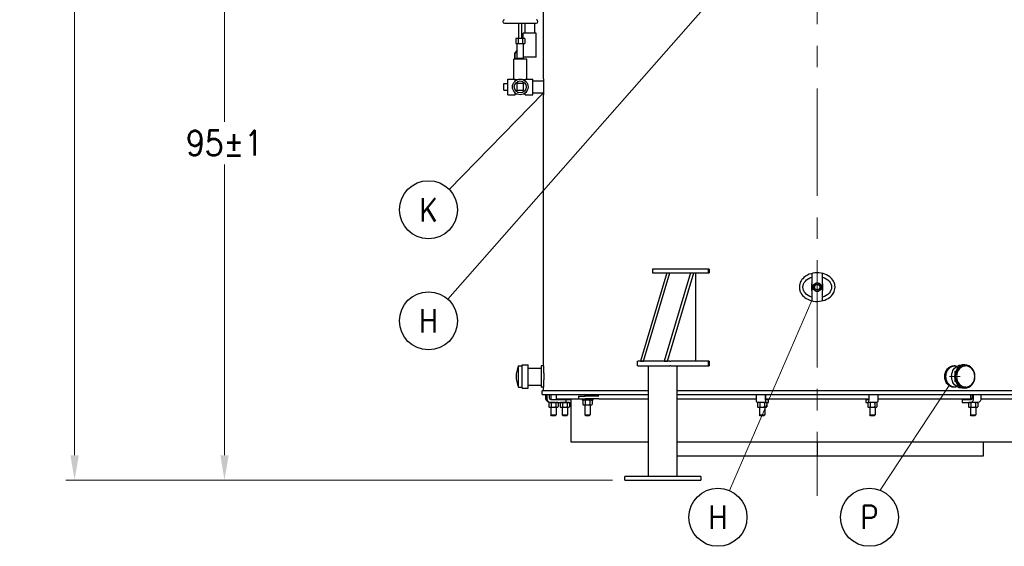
# Model space of a CAD drawing. Extents: x 0 to 796, y 0 to 496.
# Tile 192 of 242: x 558 to 696, y 182 to 256. Entities that reach past the tile are written whole.
import ezdxf
from ezdxf.enums import TextEntityAlignment as Align

# ---------------------------------------------------------------- set-up
doc = ezdxf.new("R2010")
doc.units = 0
doc.header["$LTSCALE"] = 12
doc.header["$MEASUREMENT"] = 0
doc.header["$PDMODE"] = 1
doc.linetypes.add('C', pattern=[2, 1.25, -0.25, 0.25, -0.25])
doc.layers.get('0').update_dxf_attribs({"linetype": 'CONTINUOUS'})
doc.layers.get('Defpoints').update_dxf_attribs({"linetype": 'CONTINUOUS'})
doc.layers.add('C', color=4, linetype='C', lineweight=13)
doc.layers.add('Leader', color=41, linetype='CONTINUOUS', lineweight=13)
doc.layers.add('D', color=2, linetype='CONTINUOUS')
doc.layers.add('Q', color=4, linetype='CONTINUOUS')
doc.styles.get("Standard").update_dxf_attribs({"font": 'SIMPLEX.SHX', "width": 0.875})
doc.dimstyles.get("Standard").update_dxf_attribs({"dimscale": 28, "dimtxt": 0.125, "dimasz": 0.125, "dimexe": 0.04375, "dimexo": 0.0625, "dimgap": 0.04375, "dimtad": 0, "dimtih": 1, "dimtoh": 1, "dimdec": 4, "dimzin": 12, "dimdsep": 46, "dimlunit": 5, "dimtxsty": 'Standard', "dimcen": 0, "dimclrd": 256, "dimclre": 256, "dimclrt": 256, "dimadec": 1, "dimazin": 3, "dimtfac": 0.875, "dimtdec": 4, "dimtofl": 0, "dimtmove": 0, "dimatfit": 2, "dimfxl": 1, "dimtolj": 1, "dimtzin": 12, "dimlwd": 13, "dimlwe": 13, "dimarcsym": 0})

# ---------------------------------------------------------------- blocks, each defined once
blk = doc.blocks.new('*D69')
at = {"layer": 'D', "lineweight": 13, "transparency": 16777216}
for p, q in [((623.61, 286.29), (585.51, 286.29)), ((586.73, 282.79), (586.73, 241.4)), ((586.73, 194.79), (586.73, 235.45)), ((641.03, 191.29), (585.51, 191.29))]:
    blk.add_line(p, q, dxfattribs=at)
at = {"layer": 'D', "transparency": 16777216}
for points in [[(586.15, 282.79), (587.32, 282.79), (586.73, 286.29)], [(586.15, 194.79), (587.32, 194.79), (586.73, 191.29)]]:
    blk.add_solid(points, dxfattribs=at)
at = {"layer": 'Defpoints', "color": 0, "transparency": 16777216}
for p in [(625.36, 286.29), (586.73, 191.29), (642.78, 191.29)]:
    blk.add_point(p, dxfattribs=at)
at = {"layer": 'D', "transparency": 16777216, "insert": (586.73, 238.43), "char_height": 3.5, "attachment_point": 5}
blk.add_mtext('\\A1;95{}{\\C2;%%p1}', dxfattribs=at)
blk = doc.blocks.new('*D137')
at = {"layer": 'D', "lineweight": 13, "transparency": 16777216}
for p, q in [((613.33, 370.29), (564.53, 370.29)), ((565.75, 366.79), (565.75, 283.84)), ((565.75, 194.79), (565.75, 277.89)), ((641.03, 191.29), (564.53, 191.29))]:
    blk.add_line(p, q, dxfattribs=at)
at = {"layer": 'D', "transparency": 16777216}
for points in [[(565.17, 366.79), (566.34, 366.79), (565.75, 370.29)], [(565.17, 194.79), (566.34, 194.79), (565.75, 191.29)]]:
    blk.add_solid(points, dxfattribs=at)
at = {"layer": 'Defpoints', "color": 0, "transparency": 16777216}
for p in [(615.08, 370.29), (565.75, 191.29), (642.78, 191.29)]:
    blk.add_point(p, dxfattribs=at)
at = {"layer": 'D', "transparency": 16777216, "insert": (565.75, 280.87), "char_height": 3.5, "attachment_point": 5}
blk.add_mtext('\\A1;179{}{\\C2;%%p1}', dxfattribs=at)

msp = doc.modelspace()

# ---------------------------------------------------------------- linework, layer by layer
for p, q in [((631.37703, 207.29328), (631.37703, 245.16828)), ((646.61962, 220.79328), (646.61962, 220.29328)), ((654.41385, 220.79328), (646.61962, 220.79328)), ((654.41385, 220.79328), (654.41385, 220.29328)), ((654.56299, 220.79328), (654.41385, 220.79328)), ((654.56299, 220.79328), (654.56299, 220.29328)), ((648.62231, 220.29328), (644.93481, 207.91828)), ((645.36782, 207.91828), (649.05532, 220.29328)), ((646.61962, 220.29328), (654.41385, 220.29328)), ((651.97816, 220.29328), (648.29066, 207.91828)), ((648.62231, 220.29328), (649.05532, 220.29328)), ((648.72367, 207.91828), (652.41117, 220.29328)), ((651.97816, 220.29328), (652.41117, 220.29328)), ((652.66031, 220.29328), (652.66031, 207.91828)), ((654.41385, 220.29328), (654.56299, 220.29328)), ((668.93953, 220.20116), (668.93953, 218.7774)), ((670.43953, 218.7774), (670.43953, 220.20116)), ((668.93953, 217.80916), (668.93953, 218.7774)), ((668.93953, 217.80916), (668.93953, 216.3854)), ((670.43953, 218.7774), (670.43953, 217.80916)), ((670.43953, 216.3854), (670.43953, 217.80916)), ((627.88569, 205.79328), (627.88569, 207.27328)), ((627.88569, 207.27328), (628.38969, 207.27328)), ((628.38969, 205.79328), (628.38969, 207.43328)), ((628.38969, 207.43328), (629.22969, 207.43328)), ((629.22969, 205.79328), (629.22969, 207.43328)), ((629.22969, 206.98078), (631.06453, 206.98078)), ((631.06453, 207.29328), (631.06453, 204.29328)), ((631.37703, 207.29328), (631.06453, 207.29328)), ((644.52329, 207.91828), (644.58579, 207.91828)), ((644.52329, 207.29328), (644.52329, 207.91828)), ((644.58579, 207.29328), (644.52329, 207.29328)), ((649.07269, 207.91828), (644.58579, 207.91828)), ((644.58579, 207.29328), (649.07269, 207.29328)), ((644.93481, 207.91828), (645.36782, 207.91828)), ((646.07924, 191.79328), (646.07924, 207.29328)), ((648.29066, 207.91828), (648.72367, 207.91828)), ((649.07269, 207.91828), (649.22541, 207.91828)), ((649.22541, 207.29328), (649.07269, 207.29328)), ((654.41385, 207.91828), (649.22541, 207.91828)), ((649.22541, 207.29328), (654.41385, 207.29328)), ((650.07924, 191.79328), (650.07924, 207.29328)), ((654.41385, 207.91828), (654.41385, 207.29328)), ((654.56299, 207.91828), (654.41385, 207.91828)), ((654.41385, 207.29328), (654.56299, 207.29328)), ((654.56299, 207.91828), (654.56299, 207.29328)), ((689.00203, 207.29328), (688.84578, 207.29328)), ((690.33945, 207.43328), (689.91945, 207.43328)), ((690.53445, 207.26325), (690.40882, 207.27111)), ((627.88569, 204.31328), (627.88569, 205.79328)), ((628.38969, 204.15328), (628.38969, 205.79328)), ((629.22969, 204.15328), (629.22969, 205.79328)), ((627.88569, 204.31328), (628.38969, 204.31328)), ((628.38969, 204.15328), (629.22969, 204.15328)), ((629.22969, 204.60578), (631.06453, 204.60578)), ((631.37703, 204.29328), (631.06453, 204.29328)), ((631.37703, 203.79328), (631.37703, 204.29328)), ((689.00203, 204.29328), (688.84578, 204.29328)), ((690.33945, 204.15328), (689.91945, 204.15328)), ((690.53445, 204.32331), (690.40882, 204.31545)), ((646.07924, 203.79328), (631.18953, 203.79328)), ((631.18953, 203.29328), (631.18953, 203.79328)), ((631.18953, 203.29328), (646.07924, 203.29328)), ((631.71723, 202.79328), (631.71723, 203.29328)), ((631.82618, 203.29328), (631.82618, 202.79328)), ((632.19975, 202.79328), (632.19975, 203.29328)), ((632.3929, 203.29328), (632.3929, 202.54966)), ((633.1429, 203.29328), (633.1429, 202.54328)), ((633.1429, 202.66828), (636.28833, 202.66828)), ((634.00655, 202.66828), (634.00655, 202.54328)), ((634.75655, 202.66828), (634.75655, 202.54328)), ((635.18953, 202.66828), (635.18953, 196.66828)), ((636.28833, 203.04328), (637.21481, 203.04328)), ((636.28833, 203.04328), (636.28833, 202.66828)), ((636.28833, 202.66828), (637.21481, 202.66828)), ((636.80433, 202.66828), (636.80433, 202.49128)), ((637.16333, 203.29328), (637.16333, 203.04328)), ((638.84274, 203.04328), (637.21481, 203.04328)), ((638.84274, 202.66828), (637.21481, 202.66828)), ((637.91333, 203.29328), (637.91333, 203.04328)), ((637.97579, 203.29328), (637.97579, 203.04328)), ((638.27233, 202.66828), (638.27233, 202.49128)), ((639.12912, 203.04328), (638.84274, 203.04328)), ((639.12912, 202.66828), (638.84274, 202.66828)), ((639.12912, 202.66828), (646.07924, 202.66828)), ((708.18953, 203.79328), (650.07924, 203.79328)), ((650.07924, 203.29328), (708.18953, 203.29328)), ((650.07924, 202.66828), (661.18384, 202.66828)), ((661.18165, 202.79328), (661.18165, 203.29328)), ((662.41266, 203.29328), (662.41266, 202.79328)), ((662.47778, 202.79328), (662.47778, 203.29328)), ((662.4836, 202.66828), (676.89546, 202.66828)), ((676.90127, 203.29328), (676.90127, 202.79328)), ((676.96639, 202.79328), (676.96639, 203.29328)), ((678.19521, 202.66828), (691.13605, 202.66828)), ((678.1974, 203.29328), (678.1974, 202.79328)), ((691.13605, 203.29328), (691.13605, 202.54328)), ((691.35757, 203.29328), (691.35757, 202.79328)), ((691.57266, 202.79328), (691.57266, 203.29328)), ((692.58936, 202.66828), (700.24993, 202.66828)), ((692.5966, 203.29328), (692.5966, 202.79328)), ((632.2054, 202.16828), (632.11838, 202.11804)), ((632.11838, 202.11804), (632.11838, 201.55352)), ((632.2054, 201.50328), (632.11838, 201.55352)), ((632.28076, 202.16828), (632.2054, 202.16828)), ((632.2054, 201.50328), (632.28076, 201.50328)), ((632.43087, 202.16828), (632.28076, 202.16828)), ((632.28076, 201.50328), (632.7679, 201.50328)), ((632.3929, 201.50328), (632.3929, 200.41828)), ((632.4488, 202.16828), (632.43087, 202.16828)), ((632.44314, 202.11804), (632.44314, 201.55352)), ((634.56571, 202.54328), (632.4488, 202.54328)), ((632.4488, 202.16828), (634.56571, 202.16828)), ((632.7679, 201.50328), (633.25504, 201.50328)), ((633.09266, 202.11804), (633.09266, 201.55352)), ((633.1429, 201.50328), (633.1429, 200.41828)), ((633.25504, 201.50328), (633.3304, 201.50328)), ((633.3304, 202.16828), (633.41742, 202.11804)), ((633.3304, 201.50328), (633.41742, 201.55352)), ((633.41742, 202.11804), (633.41742, 201.55352)), ((633.81905, 202.16828), (633.73203, 202.11804)), ((633.73203, 202.11804), (633.73203, 201.55352)), ((633.81905, 201.50328), (633.73203, 201.55352)), ((633.81905, 201.50328), (633.89441, 201.50328)), ((633.89441, 201.50328), (634.38155, 201.50328)), ((634.00655, 201.50328), (634.00655, 200.41828)), ((634.05679, 202.11804), (634.05679, 201.55352)), ((634.38155, 201.50328), (634.86869, 201.50328)), ((634.56571, 202.16828), (634.56571, 202.54328)), ((635.18953, 202.54328), (634.56571, 202.54328)), ((634.56571, 202.16828), (635.18953, 202.16828)), ((634.70631, 202.11804), (634.70631, 201.55352)), ((634.75655, 201.50328), (634.75655, 200.41828)), ((634.86869, 201.50328), (634.94405, 201.50328)), ((634.94405, 202.16828), (635.03107, 202.11804)), ((634.94405, 201.50328), (635.03107, 201.55352)), ((635.03107, 202.11804), (635.03107, 201.55352)), ((638.27233, 202.49128), (636.80433, 202.49128)), ((636.97583, 202.49128), (636.88881, 202.44104)), ((636.88881, 202.44104), (636.88881, 201.87652)), ((636.97583, 201.82628), (636.88881, 201.87652)), ((636.97583, 201.82628), (637.05119, 201.82628)), ((637.05119, 201.82628), (637.53833, 201.82628)), ((637.16333, 201.82628), (637.16333, 200.41828)), ((637.21357, 202.44104), (637.21357, 201.87652)), ((637.53833, 201.82628), (638.02547, 201.82628)), ((637.86309, 202.44104), (637.86309, 201.87652)), ((637.91333, 201.82628), (637.91333, 200.41828)), ((638.02547, 201.82628), (638.10083, 201.82628)), ((638.10083, 202.49128), (638.18785, 202.44104)), ((638.10083, 201.82628), (638.18785, 201.87652)), ((638.18785, 202.44104), (638.18785, 201.87652)), ((661.49279, 202.16828), (661.29018, 202.16828)), ((661.4083, 202.16828), (661.32129, 202.11804)), ((661.32129, 202.11804), (661.32129, 201.55352)), ((661.4083, 201.50328), (661.32129, 201.55352)), ((661.4083, 201.50328), (661.48367, 201.50328)), ((661.48367, 201.50328), (661.9708, 201.50328)), ((661.9708, 202.16828), (661.49279, 202.16828)), ((661.5958, 201.50328), (661.5958, 200.41828)), ((661.64604, 202.11804), (661.64604, 201.55352)), ((662.31858, 202.16828), (661.9708, 202.16828)), ((661.9708, 201.50328), (662.45794, 201.50328)), ((662.29556, 202.11804), (662.29556, 201.55352)), ((662.52119, 202.16828), (662.31858, 202.16828)), ((662.3458, 201.50328), (662.3458, 200.41828)), ((662.45794, 201.50328), (662.5333, 201.50328)), ((662.89019, 202.54328), (662.52119, 202.54328)), ((662.52119, 202.16828), (662.89019, 202.16828)), ((662.5333, 202.16828), (662.62032, 202.11804)), ((662.5333, 201.50328), (662.62032, 201.55352)), ((662.62032, 202.11804), (662.62032, 201.55352)), ((662.89019, 202.16828), (662.89019, 202.54328)), ((676.48886, 202.54328), (676.48886, 202.16828)), ((676.85786, 202.54328), (676.48886, 202.54328)), ((676.48886, 202.16828), (676.85786, 202.16828)), ((676.84575, 202.16828), (676.75873, 202.11804)), ((676.75873, 202.11804), (676.75873, 201.55352)), ((676.84575, 201.50328), (676.75873, 201.55352)), ((676.84575, 201.50328), (676.92111, 201.50328)), ((677.06047, 202.16828), (676.85786, 202.16828)), ((676.92111, 201.50328), (677.40825, 201.50328)), ((677.03325, 201.50328), (677.03325, 200.41828)), ((677.40825, 202.16828), (677.06047, 202.16828)), ((677.08349, 202.11804), (677.08349, 201.55352)), ((677.88626, 202.16828), (677.40825, 202.16828)), ((677.40825, 201.50328), (677.89539, 201.50328)), ((677.73301, 202.11804), (677.73301, 201.55352)), ((677.78325, 201.50328), (677.78325, 200.41828)), ((678.08887, 202.16828), (677.88626, 202.16828)), ((677.89539, 201.50328), (677.97075, 201.50328)), ((677.97075, 202.16828), (678.05777, 202.11804)), ((677.97075, 201.50328), (678.05777, 201.55352)), ((678.05777, 202.11804), (678.05777, 201.55352)), ((689.99532, 202.54328), (689.99532, 202.16828)), ((691.21417, 202.54328), (689.99532, 202.54328)), ((689.99532, 202.16828), (691.21417, 202.16828)), ((690.94855, 202.16828), (690.86153, 202.11804)), ((690.86153, 202.11804), (690.86153, 201.55352)), ((690.94855, 201.50328), (690.86153, 201.55352)), ((690.94855, 201.50328), (691.02391, 201.50328)), ((691.02391, 201.50328), (691.51105, 201.50328)), ((691.13605, 201.50328), (691.13605, 200.41828)), ((691.18629, 202.11804), (691.18629, 201.55352)), ((691.3827, 202.16828), (691.21417, 202.16828)), ((691.51105, 202.16828), (691.3827, 202.16828)), ((691.99819, 202.16828), (691.51105, 202.16828)), ((691.51105, 201.50328), (691.99819, 201.50328)), ((691.83581, 202.11804), (691.83581, 201.55352)), ((691.88605, 201.50328), (691.88605, 200.41828)), ((692.06958, 202.16828), (691.99819, 202.16828)), ((691.99819, 201.50328), (692.07355, 201.50328)), ((692.23811, 202.16828), (692.06958, 202.16828)), ((692.07355, 202.16828), (692.16057, 202.11804)), ((692.07355, 201.50328), (692.16057, 201.55352)), ((692.16057, 202.11804), (692.16057, 201.55352)), ((632.3929, 200.41828), (633.1429, 200.41828)), ((632.5179, 200.29328), (632.3929, 200.41828)), ((633.0179, 200.29328), (632.5179, 200.29328)), ((633.0179, 200.29328), (633.1429, 200.41828)), ((634.00655, 200.41828), (634.75655, 200.41828)), ((634.13155, 200.29328), (634.00655, 200.41828)), ((634.63155, 200.29328), (634.13155, 200.29328)), ((634.63155, 200.29328), (634.75655, 200.41828)), ((637.16333, 200.41828), (637.91333, 200.41828)), ((637.28833, 200.29328), (637.16333, 200.41828)), ((637.78833, 200.29328), (637.28833, 200.29328)), ((637.78833, 200.29328), (637.91333, 200.41828)), ((661.5958, 200.41828), (662.3458, 200.41828)), ((661.7208, 200.29328), (661.5958, 200.41828)), ((662.2208, 200.29328), (661.7208, 200.29328)), ((662.2208, 200.29328), (662.3458, 200.41828)), ((677.03325, 200.41828), (677.78325, 200.41828)), ((677.15825, 200.29328), (677.03325, 200.41828)), ((677.65825, 200.29328), (677.15825, 200.29328)), ((677.65825, 200.29328), (677.78325, 200.41828)), ((691.13605, 200.41828), (691.88605, 200.41828)), ((691.26105, 200.29328), (691.13605, 200.41828)), ((691.76105, 200.29328), (691.26105, 200.29328)), ((691.76105, 200.29328), (691.88605, 200.41828)), ((635.18953, 196.66828), (646.07924, 196.66828)), ((650.07924, 196.66828), (704.18953, 196.66828)), ((669.68953, 196.66828), (669.68953, 194.66828)), ((692.93566, 196.66828), (692.93566, 194.66828)), ((669.68953, 194.66828), (650.07924, 194.66828)), ((692.93566, 194.66828), (669.68953, 194.66828)), ((642.90312, 191.79328), (642.77812, 191.79328)), ((642.77812, 191.29328), (642.77812, 191.79328)), ((651.13036, 191.79328), (642.90312, 191.79328)), ((651.47186, 191.79328), (651.13036, 191.79328)), ((653.34686, 191.79328), (651.47186, 191.79328)), ((653.38036, 191.79328), (653.34686, 191.79328)), ((653.38036, 191.79328), (653.38036, 191.29328)), ((642.77812, 191.29328), (642.90312, 191.29328)), ((642.90312, 191.29328), (651.13036, 191.29328)), ((651.13036, 191.29328), (651.47186, 191.29328)), ((651.47186, 191.29328), (653.34686, 191.29328)), ((653.34686, 191.29328), (653.38036, 191.29328))]:
    msp.add_line(p, q)
for radius in [0.37513, 0.375]:
    msp.add_circle((669.68953, 218.29328), radius)
for centre, radius, start, end in [((669.68953, 218.29328), 0.5625, 120, 180), ((669.68953, 218.29328), 0.5625, 180, 240), ((669.68953, 218.29328), 0.5625, 60, 120), ((669.68953, 218.29328), 0.5625, 240, 300), ((669.68953, 218.29328), 0.5625, 0, 60), ((669.68953, 218.29328), 0.5625, 300, 0), ((630.97721, 205.79328), 3.42752, 154.4182416, 205.5817584)]:
    msp.add_arc(centre, radius, start, end)
at = {"extrusion": (0, 0, -1)}
for centre, major_axis, ratio, start_param, end_param in [((669.68953, 218.29328), (2, 0), 0.75, -3.141592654, -1.955193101), ((669.68953, 218.29328), (2, 0), 0.75, -1.186399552, 1.186399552), ((669.68953, 218.29328), (2, 0), 0.75, 1.955193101, 3.141592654), ((689.00203, 205.79328), (0, -1.5), 0.866025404, -0.216477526, 3.35807018), ((689.91945, 205.79328), (0, -1.64), 0.866025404, 0, 3.141592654), ((690.33945, 205.79328), (0, 1.64), 0.866025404, -4.71238898, 1.570796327), ((690.33945, 205.79328), (0, -1.48), 0.866025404, -0.054153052, 3.195745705), ((690.46545, 205.79328), (0, 1.47212), 0.866025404, -4.71238898, 1.570796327), ((632.33986, 202.79328), (0, -0.625), 0.996194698, 0, 1.570796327), ((632.4488, 202.79328), (0, -0.25), 0.996194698, 0, 1.570796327), ((633.81541, 202.79328), (0, -0.25), 0.939692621, 0, 1.047197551), ((661.29018, 202.79328), (0, -0.625), 0.173648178, 0, 1.570796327), ((662.52119, 202.79328), (0, -0.25), 0.173648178, 0, 1.570796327), ((676.85786, 202.79328), (0, -0.25), 0.173648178, -1.570796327, 0), ((678.08887, 202.79328), (0, -0.625), 0.173648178, -1.570796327, 0), ((691.21417, 202.79328), (0, -0.25), 0.573576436, -1.570796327, 0), ((692.23811, 202.79328), (0, -0.625), 0.573576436, -1.570796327, 0)]:
    msp.add_ellipse(centre, major_axis=major_axis, ratio=ratio, start_param=start_param, end_param=end_param, dxfattribs=at)
for centre, ratio, start_param, end_param in [((632.4488, 202.79328), 0.996194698, -1.570796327, 0), ((633.81541, 202.79328), 0.939692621, -1.369438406, -1.159279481), ((662.52119, 202.79328), 0.173648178, -1.570796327, 0), ((676.85786, 202.79328), 0.173648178, 0, 1.570796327), ((691.21417, 202.79328), 0.573576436, 0, 1.570796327)]:
    msp.add_ellipse(centre, major_axis=(0, -0.625), ratio=ratio, start_param=start_param, end_param=end_param)
for points, knots in [([(672.18953, 218.29328), (672.18953, 218.14611), (672.16922, 217.99974), (672.06734, 217.63528), (671.96061, 217.43017), (671.65609, 217.03309), (671.4492, 216.85365), (670.93836, 216.53762), (670.62363, 216.41892), (669.92778, 216.27895), (669.54049, 216.27359), (668.8057, 216.39923), (668.4542, 216.52631), (667.89934, 216.87501), (667.68103, 217.07185), (667.41277, 217.45099), (667.33166, 217.60669), (667.22457, 217.92439), (667.19547, 218.08195), (667.19034, 218.24209), (667.18336, 218.46022), (667.22109, 218.67519), (667.3838, 219.1001), (667.51281, 219.30055), (667.86443, 219.68445), (668.09739, 219.85386), (668.65669, 220.13747), (668.99279, 220.23376), (669.72932, 220.31836), (670.13531, 220.28776), (670.8517, 220.08653), (671.16993, 219.93343), (671.65542, 219.5519), (671.83883, 219.34725), (672.08126, 218.91399), (672.1532, 218.70039), (672.18602, 218.41571), (672.18953, 218.35442), (672.18953, 218.29328)], [18.098417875, 18.098417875, 18.098417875, 18.098417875, 19.229454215, 19.229454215, 20.982480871, 20.982480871, 23.037887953, 23.037887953, 25.540964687, 25.540964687, 28.405887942, 28.405887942, 31.176952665, 31.176952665, 33.38107164, 33.38107164, 34.714657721, 34.714657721, 35.935572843, 35.935572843, 35.935572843, 37.598546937, 37.598546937, 39.400868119, 39.400868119, 41.55676492, 41.55676492, 44.153488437, 44.153488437, 47.158371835, 47.158371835, 49.782164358, 49.782164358, 51.849454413, 51.849454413, 53.564096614, 53.564096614, 54.033990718, 54.033990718, 54.033990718, 54.033990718]), ([(631.37703, 207.29328), (631.37703, 207.29328), (631.37738, 207.28427), (631.37884, 207.2463), (631.37994, 207.21736), (631.38271, 207.14082), (631.38438, 207.09315), (631.38796, 206.98301), (631.38987, 206.92052), (631.39355, 206.78736), (631.39546, 206.71213), (631.39904, 206.54831), (631.40071, 206.45972), (631.40348, 206.27494), (631.40458, 206.1786), (631.40604, 205.98486), (631.4064, 205.88746), (631.4064, 205.6991), (631.40604, 205.6017), (631.40458, 205.40796), (631.40348, 205.31162), (631.40071, 205.12684), (631.39904, 205.03825), (631.39546, 204.87443), (631.39355, 204.7992), (631.38987, 204.66604), (631.38796, 204.60355), (631.38438, 204.4934), (631.38271, 204.44574), (631.37994, 204.3692), (631.37884, 204.34026), (631.37738, 204.30229), (631.37703, 204.29328), (631.37703, 204.29328)], [-17.224003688, -17.224003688, -17.224003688, -17.224003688, -16.506336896, -16.506336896, -15.788670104, -15.788670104, -15.071003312, -15.071003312, -14.353336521, -14.353336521, -13.635669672, -13.635669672, -12.918002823, -12.918002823, -12.200335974, -12.200335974, -11.482669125, -11.482669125, -10.765002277, -10.765002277, -10.047335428, -10.047335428, -9.329668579, -9.329668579, -8.61200173, -8.61200173, -7.894334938, -7.894334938, -7.176668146, -7.176668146, -6.459001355, -6.459001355, -5.741334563, -5.741334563, -5.741334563, -5.741334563]), ([(688.84578, 204.29328), (688.76421, 204.29328), (688.67969, 204.30229), (688.51117, 204.34026), (688.42719, 204.3692), (688.26578, 204.44574), (688.18823, 204.4934), (688.04457, 204.60355), (687.97846, 204.66604), (687.86129, 204.7992), (687.80622, 204.87443), (687.70904, 205.03825), (687.66693, 205.12684), (687.59926, 205.31162), (687.57364, 205.40796), (687.54003, 205.6017), (687.53205, 205.6991), (687.53205, 205.79328), (687.53205, 205.88746), (687.54003, 205.98486), (687.57364, 206.1786), (687.59926, 206.27494), (687.66693, 206.45972), (687.70904, 206.54831), (687.80622, 206.71213), (687.86129, 206.78736), (687.97846, 206.92052), (688.04457, 206.98301), (688.18823, 207.09315), (688.26578, 207.14082), (688.42719, 207.21736), (688.51117, 207.2463), (688.67969, 207.28427), (688.76421, 207.29328), (688.84578, 207.29328)], [-5.741334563, -5.741334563, -5.741334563, -5.741334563, -5.023667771, -5.023667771, -4.306000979, -4.306000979, -3.588334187, -3.588334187, -2.870667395, -2.870667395, -2.153000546, -2.153000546, -1.435333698, -1.435333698, -0.717666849, -0.717666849, 0, 0, 0, 0.717666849, 0.717666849, 1.435333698, 1.435333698, 2.153000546, 2.153000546, 2.870667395, 2.870667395, 3.588334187, 3.588334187, 4.306000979, 4.306000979, 5.023667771, 5.023667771, 5.741334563, 5.741334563, 5.741334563, 5.741334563])]:
    msp.add_open_spline(points, degree=3, knots=knots)
for points in [[(669.12703, 218.61804), (669.27775, 218.70506), (669.40828, 218.78042)], [(669.12703, 218.29328), (669.12703, 218.444), (669.12703, 218.61804)], [(669.12703, 217.96852), (669.12703, 218.14256), (669.12703, 218.29328)], [(669.40828, 217.80614), (669.27775, 217.8815), (669.12703, 217.96852)], [(669.40828, 218.78042), (669.5388, 218.85578), (669.68953, 218.9428)], [(669.68953, 217.64376), (669.5388, 217.73078), (669.40828, 217.80614)], [(669.68953, 218.9428), (669.84025, 218.85578), (669.97078, 218.78042)], [(669.97078, 217.80614), (669.84025, 217.73078), (669.68953, 217.64376)], [(669.97078, 218.78042), (670.1013, 218.70506), (670.25203, 218.61804)], [(670.25203, 217.96852), (670.1013, 217.8815), (669.97078, 217.80614)], [(670.25203, 218.61804), (670.25203, 218.444), (670.25203, 218.29328)], [(670.25203, 218.29328), (670.25203, 218.14256), (670.25203, 217.96852)], [(632.28076, 202.16828), (632.2054, 202.16828), (632.11838, 202.11804)], [(632.11838, 201.55352), (632.2054, 201.50328), (632.28076, 201.50328)], [(632.44314, 202.11804), (632.35612, 202.16828), (632.28076, 202.16828)], [(632.28076, 201.50328), (632.35612, 201.50328), (632.44314, 201.55352)], [(632.7679, 202.16828), (632.61718, 202.16828), (632.44314, 202.11804)], [(632.44314, 201.55352), (632.61718, 201.50328), (632.7679, 201.50328)], [(633.09266, 202.11804), (632.91862, 202.16828), (632.7679, 202.16828)], [(632.7679, 201.50328), (632.91862, 201.50328), (633.09266, 201.55352)], [(633.25504, 202.16828), (633.17968, 202.16828), (633.09266, 202.11804)], [(633.09266, 201.55352), (633.17968, 201.50328), (633.25504, 201.50328)], [(633.41742, 202.11804), (633.3304, 202.16828), (633.25504, 202.16828)], [(633.25504, 201.50328), (633.3304, 201.50328), (633.41742, 201.55352)], [(633.89441, 202.16828), (633.81905, 202.16828), (633.73203, 202.11804)], [(633.73203, 201.55352), (633.81905, 201.50328), (633.89441, 201.50328)], [(634.05679, 202.11804), (633.96977, 202.16828), (633.89441, 202.16828)], [(633.89441, 201.50328), (633.96977, 201.50328), (634.05679, 201.55352)], [(634.38155, 202.16828), (634.23083, 202.16828), (634.05679, 202.11804)], [(634.05679, 201.55352), (634.23083, 201.50328), (634.38155, 201.50328)], [(634.70631, 202.11804), (634.53227, 202.16828), (634.38155, 202.16828)], [(634.38155, 201.50328), (634.53227, 201.50328), (634.70631, 201.55352)], [(634.86869, 202.16828), (634.79333, 202.16828), (634.70631, 202.11804)], [(634.70631, 201.55352), (634.79333, 201.50328), (634.86869, 201.50328)], [(635.03107, 202.11804), (634.94405, 202.16828), (634.86869, 202.16828)], [(634.86869, 201.50328), (634.94405, 201.50328), (635.03107, 201.55352)], [(637.05119, 202.49128), (636.97583, 202.49128), (636.88881, 202.44104)], [(636.88881, 201.87652), (636.97583, 201.82628), (637.05119, 201.82628)], [(637.21357, 202.44104), (637.12655, 202.49128), (637.05119, 202.49128)], [(637.05119, 201.82628), (637.12655, 201.82628), (637.21357, 201.87652)], [(637.53833, 202.49128), (637.38761, 202.49128), (637.21357, 202.44104)], [(637.21357, 201.87652), (637.38761, 201.82628), (637.53833, 201.82628)], [(637.86309, 202.44104), (637.68905, 202.49128), (637.53833, 202.49128)], [(637.53833, 201.82628), (637.68905, 201.82628), (637.86309, 201.87652)], [(638.02547, 202.49128), (637.95011, 202.49128), (637.86309, 202.44104)], [(637.86309, 201.87652), (637.95011, 201.82628), (638.02547, 201.82628)], [(638.18785, 202.44104), (638.10083, 202.49128), (638.02547, 202.49128)], [(638.02547, 201.82628), (638.10083, 201.82628), (638.18785, 201.87652)], [(661.48367, 202.16828), (661.4083, 202.16828), (661.32129, 202.11804)], [(661.32129, 201.55352), (661.4083, 201.50328), (661.48367, 201.50328)], [(661.64604, 202.11804), (661.55903, 202.16828), (661.48367, 202.16828)], [(661.48367, 201.50328), (661.55903, 201.50328), (661.64604, 201.55352)], [(661.9708, 202.16828), (661.82008, 202.16828), (661.64604, 202.11804)], [(661.64604, 201.55352), (661.82008, 201.50328), (661.9708, 201.50328)], [(662.29556, 202.11804), (662.12153, 202.16828), (661.9708, 202.16828)], [(661.9708, 201.50328), (662.12153, 201.50328), (662.29556, 201.55352)], [(662.45794, 202.16828), (662.38258, 202.16828), (662.29556, 202.11804)], [(662.29556, 201.55352), (662.38258, 201.50328), (662.45794, 201.50328)], [(662.62032, 202.11804), (662.5333, 202.16828), (662.45794, 202.16828)], [(662.45794, 201.50328), (662.5333, 201.50328), (662.62032, 201.55352)], [(676.92111, 202.16828), (676.84575, 202.16828), (676.75873, 202.11804)], [(676.75873, 201.55352), (676.84575, 201.50328), (676.92111, 201.50328)], [(677.08349, 202.11804), (676.99647, 202.16828), (676.92111, 202.16828)], [(676.92111, 201.50328), (676.99647, 201.50328), (677.08349, 201.55352)], [(677.40825, 202.16828), (677.25753, 202.16828), (677.08349, 202.11804)], [(677.08349, 201.55352), (677.25753, 201.50328), (677.40825, 201.50328)], [(677.73301, 202.11804), (677.55897, 202.16828), (677.40825, 202.16828)], [(677.40825, 201.50328), (677.55897, 201.50328), (677.73301, 201.55352)], [(677.89539, 202.16828), (677.82003, 202.16828), (677.73301, 202.11804)], [(677.73301, 201.55352), (677.82003, 201.50328), (677.89539, 201.50328)], [(678.05777, 202.11804), (677.97075, 202.16828), (677.89539, 202.16828)], [(677.89539, 201.50328), (677.97075, 201.50328), (678.05777, 201.55352)], [(691.02391, 202.16828), (690.94855, 202.16828), (690.86153, 202.11804)], [(690.86153, 201.55352), (690.94855, 201.50328), (691.02391, 201.50328)], [(691.18629, 202.11804), (691.09927, 202.16828), (691.02391, 202.16828)], [(691.02391, 201.50328), (691.09927, 201.50328), (691.18629, 201.55352)], [(691.51105, 202.16828), (691.36033, 202.16828), (691.18629, 202.11804)], [(691.18629, 201.55352), (691.36033, 201.50328), (691.51105, 201.50328)], [(691.83581, 202.11804), (691.66177, 202.16828), (691.51105, 202.16828)], [(691.51105, 201.50328), (691.66177, 201.50328), (691.83581, 201.55352)], [(691.99819, 202.16828), (691.92283, 202.16828), (691.83581, 202.11804)], [(691.83581, 201.55352), (691.92283, 201.50328), (691.99819, 201.50328)], [(692.16057, 202.11804), (692.07355, 202.16828), (691.99819, 202.16828)], [(691.99819, 201.50328), (692.07355, 201.50328), (692.16057, 201.55352)]]:
    msp.add_rational_spline(points, [1, 1.0379548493, 1], degree=2)
at = {"layer": 'C'}
msp.add_line((669.68953, 318.05239), (669.68953, 189.12703), dxfattribs=at)
at = {"layer": 'D'}
for centre in [(615.28247, 229.11428), (615.28247, 213.57556), (655.79526, 186.11118), (677.0028, 186.11118)]:
    msp.add_circle(centre, 4.0625, dxfattribs=at)
at = {"layer": 'Leader'}
for p, q in [((668.56006, 274.01204), (617.96892, 216.623)), ((631.38455, 245.46328), (618.17989, 231.96188)), ((668.93953, 216.43787), (657.41082, 189.83863)), ((688.21798, 205.79328), (689.71798, 205.79328)), ((688.96798, 205.04328), (688.96798, 206.54328)), ((688.13724, 204.53282), (678.4881, 189.89242))]:
    msp.add_line(p, q, dxfattribs=at)
at = {"layer": 'Q'}
for p, q in [((631.37703, 247.41828), (631.37703, 271.42583)), ((625.91572, 255.20076), (630.34485, 255.20076)), ((627.91375, 253.04525), (627.91375, 255.20076)), ((628.34682, 253.04525), (628.34682, 255.20076)), ((628.78828, 255.20076), (628.78828, 253.81104)), ((630.10328, 255.20076), (630.10328, 253.81104)), ((630.34578, 253.81104), (628.54578, 253.81104)), ((628.54578, 253.04525), (628.54578, 253.81104)), ((630.34578, 250.43604), (630.34578, 253.81104)), ((627.5052, 253.04525), (627.5052, 252.37596)), ((627.81774, 253.04525), (627.5052, 253.04525)), ((627.5052, 252.37596), (627.81774, 252.37596)), ((627.69722, 250.248), (627.69722, 252.37596)), ((627.81774, 253.04525), (627.81774, 252.37596)), ((628.44283, 253.04525), (627.81774, 253.04525)), ((627.81774, 252.37596), (628.44283, 252.37596)), ((628.44283, 253.04525), (628.44283, 252.37596)), ((628.75537, 253.04525), (628.44283, 253.04525)), ((628.44283, 252.37596), (628.75537, 252.37596)), ((628.56336, 250.248), (628.56336, 252.37596)), ((628.75537, 253.04525), (628.75537, 252.37596)), ((627.30106, 250.87999), (627.30106, 250.16973)), ((627.69722, 251.44098), (627.36447, 251.05676)), ((627.40498, 250.19026), (627.40498, 250.88206)), ((627.43669, 250.97045), (627.69722, 251.27128)), ((627.69722, 250.248), (627.20903, 250.15155)), ((629.05155, 250.15155), (627.20903, 250.15155)), ((627.20903, 247.38828), (627.20903, 250.15155)), ((628.56336, 250.248), (627.69722, 250.248)), ((630.34578, 250.43604), (628.56336, 250.43604)), ((628.56336, 250.248), (629.05155, 250.15155)), ((629.05155, 247.38828), (629.05155, 250.15155)), ((625.82029, 246.76328), (626.38029, 246.76328)), ((625.82029, 245.82328), (625.82029, 246.76328)), ((626.38029, 246.29328), (626.38029, 247.38828)), ((626.38029, 247.38828), (627.43029, 247.38828)), ((627.43029, 247.13532), (627.43029, 247.38828)), ((627.43029, 247.27878), (627.65299, 247.27878)), ((627.51729, 247.27878), (627.5393, 247.3169)), ((627.5393, 247.3169), (627.74141, 247.3169)), ((627.66029, 246.76328), (627.66029, 245.82328)), ((628.60029, 246.76328), (627.66029, 246.76328)), ((628.51916, 247.3169), (628.72127, 247.3169)), ((628.60029, 245.82328), (628.60029, 246.76328)), ((628.60759, 247.27878), (628.83029, 247.27878)), ((628.72127, 247.3169), (628.74328, 247.27878)), ((628.83029, 247.13532), (628.83029, 247.38828)), ((628.83029, 247.38828), (629.88029, 247.38828)), ((629.88029, 246.29328), (629.88029, 247.38828)), ((629.88029, 247.12328), (631.38455, 247.12328)), ((625.82029, 245.82328), (626.38029, 245.82328)), ((626.38029, 245.19828), (626.38029, 246.29328)), ((627.43029, 245.19828), (627.43029, 245.45124)), ((627.43029, 245.30778), (627.65299, 245.30778)), ((627.5393, 245.26966), (627.51729, 245.30778)), ((627.66029, 245.82328), (628.60029, 245.82328)), ((628.60759, 245.30778), (628.83029, 245.30778)), ((628.74328, 245.30778), (628.72127, 245.26966)), ((628.83029, 245.19828), (628.83029, 245.45124)), ((629.88029, 245.19828), (629.88029, 246.29328)), ((629.88029, 245.46328), (631.38455, 245.46328)), ((626.38029, 245.19828), (627.43029, 245.19828)), ((627.74141, 245.26966), (627.5393, 245.26966)), ((628.72127, 245.26966), (628.51916, 245.26966)), ((628.83029, 245.19828), (629.88029, 245.19828))]:
    msp.add_line(p, q, dxfattribs=at)
for radius in [1.095, 0.83866]:
    msp.add_circle((628.13029, 246.29328), radius, dxfattribs=at)
for centre, start, end in [((625.91572, 255.44682), 90, 270), ((630.34485, 255.44682), 270, 90)]:
    msp.add_arc(centre, 0.24606, start, end, dxfattribs=at)
msp.add_ellipse((627.51756, 250.87999), major_axis=(0, -0.25), ratio=0.866025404, start_param=-2.35619449, end_param=-1.570796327, dxfattribs=at)
at = {"layer": 'Q', "extrusion": (0, 0, -1)}
msp.add_ellipse((627.51323, 250.88206), major_axis=(0, 0.125), ratio=0.866025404, start_param=-1.570796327, end_param=-0.785398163, dxfattribs=at)
at = {"layer": 'Q'}
msp.add_open_spline([(631.37703, 247.41828), (631.37703, 247.41828), (631.37723, 247.41152), (631.37805, 247.38305), (631.37867, 247.36134), (631.38022, 247.30394), (631.38116, 247.26819), (631.38317, 247.18558), (631.38425, 247.13871), (631.38632, 247.03883), (631.3874, 246.98241), (631.38941, 246.85954), (631.39035, 246.7931), (631.39191, 246.65452), (631.39253, 246.58226), (631.39335, 246.43696), (631.39355, 246.36391), (631.39355, 246.22265), (631.39335, 246.1496), (631.39253, 246.0043), (631.39191, 245.93204), (631.39035, 245.79346), (631.38941, 245.72702), (631.3874, 245.60415), (631.38632, 245.54772), (631.38425, 245.44784), (631.38317, 245.40098), (631.38116, 245.31837), (631.38022, 245.28262), (631.37867, 245.22522), (631.37805, 245.20351), (631.37723, 245.17504), (631.37703, 245.16828), (631.37703, 245.16828)], degree=3, knots=[-12.91738305, -12.91738305, -12.91738305, -12.91738305, -12.379158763, -12.379158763, -11.840934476, -11.840934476, -11.302710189, -11.302710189, -10.764485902, -10.764485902, -10.226261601, -10.226261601, -9.688037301, -9.688037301, -9.149813, -9.149813, -8.6115887, -8.6115887, -8.073364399, -8.073364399, -7.535140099, -7.535140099, -6.996915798, -6.996915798, -6.458691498, -6.458691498, -5.920467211, -5.920467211, -5.382242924, -5.382242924, -4.844018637, -4.844018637, -4.30579435, -4.30579435, -4.30579435, -4.30579435], dxfattribs=at)

# ---------------------------------------------------------------- texts
at = {"layer": 'D', "width": 0.875}
for s, p in [('K', (615.28247, 229.11428)), ('H', (615.28247, 213.57556)), ('H', (655.79526, 186.11118)), ('P', (677.0028, 186.11118))]:
    msp.add_text(s, height=3.25, dxfattribs=at).set_placement(p, align=Align.MIDDLE)

# ---------------------------------------------------------------- dimensions: what is measured, and where the dimension line sits
at = {"layer": 'D'}
for base, p1, picture, middle in [((565.75431, 191.29328), (615.08231, 370.29328), '*D137', (565.75431, 280.86573)), ((586.73318, 191.29328), (625.36067, 286.29328), '*D69', (586.73318, 238.42898))]:
    dim = msp.add_linear_dim(base=base, p1=p1, p2=(642.77812, 191.29328), angle=90, text='<>{}{\\C2;%%p1}', dimstyle='Standard', dxfattribs=at)
    dim.commit()
    dim.dimension.update_dxf_attribs({"geometry": picture, "text_midpoint": middle, "dimtype": 160})

doc.saveas('drawing.dxf')
